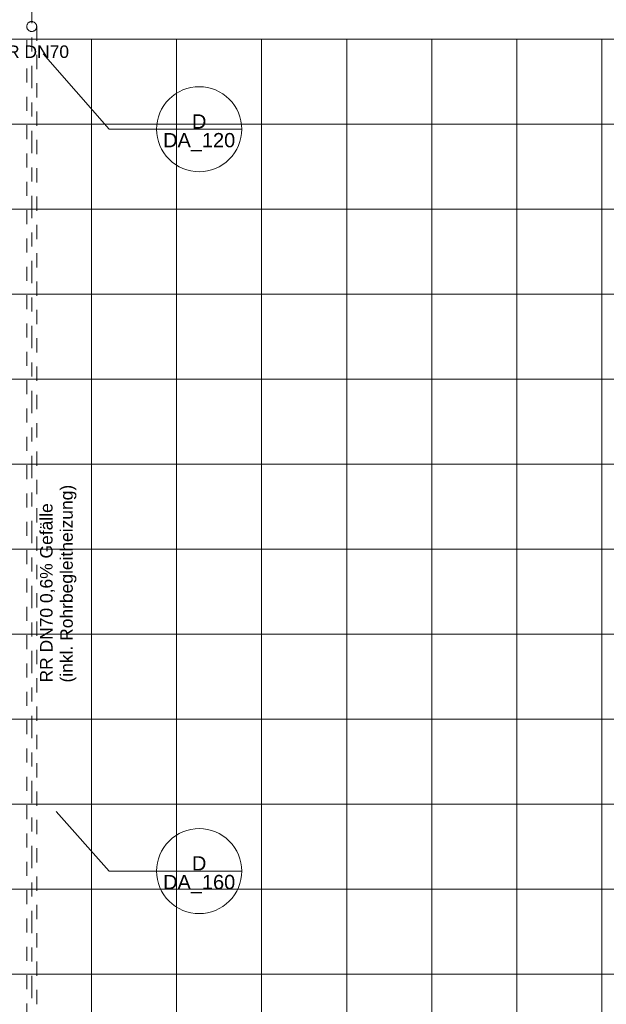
# Model space of a CAD drawing. Header units: metres. Extents: x -180 to 4, y -47 to 4.
# Tile 149 of 256: x -91.26 to -87.12, y -38.61 to -31.66. Entities that reach past the tile are written whole.
import ezdxf

# ---------------------------------------------------------------- set-up
doc = ezdxf.new("R2010")
doc.units = ezdxf.units.M
doc.header["$LTSCALE"] = 0.05
doc.header["$PDMODE"] = 1
doc.header["$PDSIZE"] = -2
doc.linetypes.add('Linienart-50', pattern=[2.116531, 1.058062, -1.058469])
doc.linetypes.add('Linienart-53', pattern=[5.291531, 3.175, -1.058062, 0.352704, -0.705764])
for name, color, linetype, lineweight, true_color in [('30 -34 Innenwände- 11 Durchbruch', 4, 'Continuous', 9, 0x00ffff), ('40 -41 Abwasser_Wasser_Gas- 1 Abwasser + sanitäre Anlagen', 7, 'Continuous', 9, 0xff6633), ('70 -72 Beschriftung- 1 Beschriftung allgemein', 7, 'Continuous', 9, 0xff6633), ('70 -72 Beschriftung- 7 Detailverweise', 7, 'Continuous', 9, 0x00dd00), ('CW-Unsichtbar', 7, 'Continuous', 9, 0x599559)]:
    doc.layers.add(name, color=color, linetype=linetype, lineweight=lineweight, true_color=true_color)
for name, color, linetype, lineweight in [('40 -41 Abwasser_Wasser_Gas- 2 Wasser-1', 7, 'Continuous', 15), ('60- 61 allgemeine Ausstattung- 4 Terrassen', 7, 'Continuous', 9), ('70 -71 Achsen- 1 Gebäudeachsen', 7, 'Linienart-53', 18), ('Keine', 7, 'Continuous', 9)]:
    doc.layers.add(name, color=color, linetype=linetype, lineweight=lineweight)
doc.styles.add('Arial', font='arial.ttf')

# ---------------------------------------------------------------- blocks, each defined once
blk = doc.blocks.new('Gruppe-89')
at = {"layer": '70 -72 Beschriftung- 7 Detailverweise'}
blk.add_line((0.935, 0), (0.335, 0), dxfattribs=at)
at = {"layer": '70 -72 Beschriftung- 7 Detailverweise', "flags": 128}
blk.add_lwpolyline([(0.935, 0), (0.9336, -0.0294), (0.9292, -0.0585), (0.9221, -0.0871), (0.9122, -0.1148), (0.8996, -0.1414), (0.8844, -0.1667), (0.8669, -0.1903), (0.8471, -0.2121), (0.8253, -0.2319), (0.8017, -0.2494), (0.7764, -0.2646), (0.7498, -0.2772), (0.7221, -0.2871), (0.6935, -0.2942), (0.6644, -0.2986), (0.635, -0.3), (0.6056, -0.2986), (0.5765, -0.2942), (0.5479, -0.2871), (0.5202, -0.2772), (0.4936, -0.2646), (0.4683, -0.2494), (0.4447, -0.2319), (0.4229, -0.2121), (0.4031, -0.1903), (0.3856, -0.1667), (0.3704, -0.1414), (0.3578, -0.1148), (0.3479, -0.0871), (0.3408, -0.0585), (0.3364, -0.0294), (0.335, 0), (0.3364, 0.0294), (0.3408, 0.0585), (0.3479, 0.0871), (0.3578, 0.1148), (0.3704, 0.1414), (0.3856, 0.1667), (0.4031, 0.1903), (0.4229, 0.2121), (0.4447, 0.2319), (0.4683, 0.2494), (0.4936, 0.2646), (0.5202, 0.2772), (0.5479, 0.2871), (0.5765, 0.2942), (0.6056, 0.2986), (0.635, 0.3), (0.6644, 0.2986), (0.6935, 0.2942), (0.7221, 0.2871), (0.7498, 0.2772), (0.7764, 0.2646), (0.8017, 0.2494), (0.8253, 0.2319), (0.8471, 0.2121), (0.8669, 0.1903), (0.8844, 0.1667), (0.8996, 0.1414), (0.9122, 0.1148), (0.9221, 0.0871), (0.9292, 0.0585), (0.9336, 0.0294)], close=True, dxfattribs=at)
at = {"layer": '70 -72 Beschriftung- 7 Detailverweise'}
blk.add_point((0.635, 0), dxfattribs=at)
at = {"layer": '70 -72 Beschriftung- 7 Detailverweise', "line_spacing_factor": 0.96878, "style": 'Arial'}
for s, insert, char_height, attachment_point in [('D', (0.635, 0.0046), 0.1007, 8), ('DA_120', (0.635, -0.0267), 0.10069, 2)]:
    blk.add_mtext(s, dxfattribs=dict(at, insert=insert, char_height=char_height, attachment_point=attachment_point))
blk = doc.blocks.new('Referenzmarkierung-7')
at = {"layer": '70 -72 Beschriftung- 7 Detailverweise', "transparency": 33554687}
for q in [(-0.466, 0.533), (0.635, 0)]:
    blk.add_line((0, 0), q, dxfattribs=at)
at = {"layer": '70 -72 Beschriftung- 7 Detailverweise', "color": 7, "transparency": 33554687}
blk.add_blockref('Gruppe-89', (0, 0), dxfattribs=at)
blk = doc.blocks.new('Gruppe-115')
at = {"layer": '70 -72 Beschriftung- 7 Detailverweise'}
blk.add_line((0.935, 0), (0.335, 0), dxfattribs=at)
at = {"layer": '70 -72 Beschriftung- 7 Detailverweise', "flags": 128}
blk.add_lwpolyline([(0.935, 0), (0.9336, -0.0294), (0.9292, -0.0585), (0.9221, -0.0871), (0.9122, -0.1148), (0.8996, -0.1414), (0.8844, -0.1667), (0.8669, -0.1903), (0.8471, -0.2121), (0.8253, -0.2319), (0.8017, -0.2494), (0.7764, -0.2646), (0.7498, -0.2772), (0.7221, -0.2871), (0.6935, -0.2942), (0.6644, -0.2986), (0.635, -0.3), (0.6056, -0.2986), (0.5765, -0.2942), (0.5479, -0.2871), (0.5202, -0.2772), (0.4936, -0.2646), (0.4683, -0.2494), (0.4447, -0.2319), (0.4229, -0.2121), (0.4031, -0.1903), (0.3856, -0.1667), (0.3704, -0.1414), (0.3578, -0.1148), (0.3479, -0.0871), (0.3408, -0.0585), (0.3364, -0.0294), (0.335, 0), (0.3364, 0.0294), (0.3408, 0.0585), (0.3479, 0.0871), (0.3578, 0.1148), (0.3704, 0.1414), (0.3856, 0.1667), (0.4031, 0.1903), (0.4229, 0.2121), (0.4447, 0.2319), (0.4683, 0.2494), (0.4936, 0.2646), (0.5202, 0.2772), (0.5479, 0.2871), (0.5765, 0.2942), (0.6056, 0.2986), (0.635, 0.3), (0.6644, 0.2986), (0.6935, 0.2942), (0.7221, 0.2871), (0.7498, 0.2772), (0.7764, 0.2646), (0.8017, 0.2494), (0.8253, 0.2319), (0.8471, 0.2121), (0.8669, 0.1903), (0.8844, 0.1667), (0.8996, 0.1414), (0.9122, 0.1148), (0.9221, 0.0871), (0.9292, 0.0585), (0.9336, 0.0294)], close=True, dxfattribs=at)
at = {"layer": '70 -72 Beschriftung- 7 Detailverweise'}
blk.add_point((0.635, 0), dxfattribs=at)
at = {"layer": '70 -72 Beschriftung- 7 Detailverweise', "line_spacing_factor": 0.96878, "style": 'Arial'}
for s, insert, char_height, attachment_point in [('D', (0.635, 0.0046), 0.1007, 8), ('DA_160', (0.635, -0.0267), 0.10069, 2)]:
    blk.add_mtext(s, dxfattribs=dict(at, insert=insert, char_height=char_height, attachment_point=attachment_point))
blk = doc.blocks.new('Referenzmarkierung-24')
at = {"layer": '70 -72 Beschriftung- 7 Detailverweise', "transparency": 33554687}
for q in [(-0.3743, 0.4199), (0.635, 0)]:
    blk.add_line((0, 0), q, dxfattribs=at)
at = {"layer": '70 -72 Beschriftung- 7 Detailverweise', "color": 7, "transparency": 33554687}
blk.add_blockref('Gruppe-115', (0, 0), dxfattribs=at)
blk = doc.blocks.new('Gruppe-135')
at = {"layer": '70 -72 Beschriftung- 1 Beschriftung allgemein', "insert": (-91.171, -31.8387), "char_height": 0.0881, "attachment_point": 2, "line_spacing_factor": 0.969685, "style": 'Arial'}
blk.add_mtext('RR DN70', dxfattribs=at)
at = {"color": 255}
blk.add_wipeout([(-91.2013, -31.6875), (-91.1994, -31.6847), (-91.1973, -31.682), (-91.1949, -31.6795), (-91.1923, -31.6773), (-91.1895, -31.6753), (-91.1865, -31.6737), (-91.1833, -31.6723), (-91.1801, -31.6712), (-91.1767, -31.6705), (-91.1733, -31.6701), (-91.1699, -31.6701), (-91.1664, -31.6703), (-91.1631, -31.671), (-91.1597, -31.6719), (-91.1566, -31.6732), (-91.1535, -31.6747), (-91.1506, -31.6766), (-91.1479, -31.6787), (-91.1455, -31.6811), (-91.1432, -31.6837), (-91.1413, -31.6866), (-91.1396, -31.6896), (-91.1382, -31.6927), (-91.1372, -31.696), (-91.1365, -31.6993), (-91.1361, -31.7028), (-91.136, -31.7062), (-91.1363, -31.7096), (-91.1369, -31.713), (-91.1379, -31.7163), (-91.1391, -31.7195), (-91.1407, -31.7225), (-91.1426, -31.7254), (-91.1447, -31.7281), (-91.1471, -31.7306), (-91.1497, -31.7328), (-91.1525, -31.7348), (-91.1555, -31.7364), (-91.1587, -31.7378), (-91.1619, -31.7388), (-91.1653, -31.7396), (-91.1687, -31.74), (-91.1721, -31.74), (-91.1756, -31.7397), (-91.1789, -31.7391), (-91.1823, -31.7382), (-91.1854, -31.7369), (-91.1885, -31.7354), (-91.1914, -31.7335), (-91.1941, -31.7314), (-91.1965, -31.729), (-91.1988, -31.7263), (-91.2007, -31.7235), (-91.2024, -31.7205), (-91.2038, -31.7174), (-91.2048, -31.7141), (-91.2055, -31.7107), (-91.2059, -31.7073), (-91.206, -31.7039), (-91.2057, -31.7005), (-91.2051, -31.6971), (-91.2041, -31.6938), (-91.2029, -31.6906)], dxfattribs=at).dxf.layer = '40 -41 Abwasser_Wasser_Gas- 2 Wasser-1'
at = {"layer": '40 -41 Abwasser_Wasser_Gas- 2 Wasser-1', "flags": 128}
blk.add_lwpolyline([(-91.2013, -31.6875), (-91.1994, -31.6847), (-91.1973, -31.682), (-91.1949, -31.6795), (-91.1923, -31.6773), (-91.1895, -31.6753), (-91.1865, -31.6737), (-91.1833, -31.6723), (-91.1801, -31.6712), (-91.1767, -31.6705), (-91.1733, -31.6701), (-91.1699, -31.6701), (-91.1664, -31.6703), (-91.1631, -31.671), (-91.1597, -31.6719), (-91.1566, -31.6732), (-91.1535, -31.6747), (-91.1506, -31.6766), (-91.1479, -31.6787), (-91.1455, -31.6811), (-91.1432, -31.6837), (-91.1413, -31.6866), (-91.1396, -31.6896), (-91.1382, -31.6927), (-91.1372, -31.696), (-91.1365, -31.6993), (-91.1361, -31.7028), (-91.136, -31.7062), (-91.1363, -31.7096), (-91.1369, -31.713), (-91.1379, -31.7163), (-91.1391, -31.7195), (-91.1407, -31.7225), (-91.1426, -31.7254), (-91.1447, -31.7281), (-91.1471, -31.7306), (-91.1497, -31.7328), (-91.1525, -31.7348), (-91.1555, -31.7364), (-91.1587, -31.7378), (-91.1619, -31.7388), (-91.1653, -31.7396), (-91.1687, -31.74), (-91.1721, -31.74), (-91.1756, -31.7397), (-91.1789, -31.7391), (-91.1823, -31.7382), (-91.1854, -31.7369), (-91.1885, -31.7354), (-91.1914, -31.7335), (-91.1941, -31.7314), (-91.1965, -31.729), (-91.1988, -31.7263), (-91.2007, -31.7235), (-91.2024, -31.7205), (-91.2038, -31.7174), (-91.2048, -31.7141), (-91.2055, -31.7107), (-91.2059, -31.7073), (-91.206, -31.7039), (-91.2057, -31.7005), (-91.2051, -31.6971), (-91.2041, -31.6938), (-91.2029, -31.6906)], close=True, dxfattribs=at)
blk = doc.blocks.new('Gruppe-198')
at = {"layer": '60- 61 allgemeine Ausstattung- 4 Terrassen', "linetype": 'Continuous', "lineweight": 9, "transparency": 33554534}
h = blk.add_hatch(dxfattribs=at)
h.set_pattern_fill('Platte 60_60 SRF-1', style=0, pattern_type=2)
h.set_pattern_definition([(90, (-83.55, -31.79404), (-0.6, 7e-17), []), (0, (-83.55, -31.79404), (0, 0.6), [])])
h.paths.add_polyline_path([(-91.3504, -37.194), (-98.824, -37.194), (-98.824, -39.2803), (-98.824, -39.2803), (-98.824, -39.837), (-96.571, -39.837), (-96.571, -39.717), (-83.5504, -39.717), (-83.5504, -37.187), (-83.5503, -36.06), (-83.5504, -36.06), (-83.5504, -33.594), (-75.268, -33.594), (-75.268, -31.794), (-91.3504, -31.794)])
at = {"layer": '40 -41 Abwasser_Wasser_Gas- 1 Abwasser + sanitäre Anlagen', "linetype": 'Linienart-50', "flags": 128}
blk.add_lwpolyline([(-91.136, -31.705), (-91.136, -39.8676), (-91.206, -39.8676), (-91.206, -31.705)], close=True, dxfattribs=at)
at = {"layer": '60- 61 allgemeine Ausstattung- 4 Terrassen', "color": 252, "linetype": 'Continuous', "lineweight": 9, "true_color": 0x888888, "transparency": 33554687, "flags": 128}
blk.add_lwpolyline([(-91.3504, -37.194), (-98.824, -37.194), (-98.824, -39.2803), (-98.824, -39.2803), (-98.824, -39.837), (-96.571, -39.837), (-96.571, -39.717), (-83.5504, -39.717), (-83.5504, -37.187), (-83.5503, -36.06), (-83.5504, -36.06), (-83.5504, -33.594), (-75.268, -33.594), (-75.268, -31.794), (-91.3504, -31.794)], close=True, dxfattribs=at)
at = {"layer": '70 -72 Beschriftung- 7 Detailverweise', "transparency": 33554687}
blk.add_line((-90.625, -32.43), (-89.99, -32.43), dxfattribs=at)
at = {"layer": '70 -72 Beschriftung- 7 Detailverweise'}
blk.add_line((-89.69, -32.43), (-90.29, -32.43), dxfattribs=at)
at = {"layer": '70 -72 Beschriftung- 7 Detailverweise', "flags": 128}
blk.add_lwpolyline([(-89.69, -32.43), (-89.6914, -32.4594), (-89.6958, -32.4885), (-89.7029, -32.5171), (-89.7128, -32.5448), (-89.7254, -32.5714), (-89.7406, -32.5967), (-89.7581, -32.6203), (-89.7779, -32.6421), (-89.7997, -32.6619), (-89.8233, -32.6794), (-89.8486, -32.6946), (-89.8752, -32.7072), (-89.9029, -32.7171), (-89.9315, -32.7242), (-89.9606, -32.7286), (-89.99, -32.73), (-90.0194, -32.7286), (-90.0485, -32.7242), (-90.0771, -32.7171), (-90.1048, -32.7072), (-90.1314, -32.6946), (-90.1567, -32.6794), (-90.1803, -32.6619), (-90.2021, -32.6421), (-90.2219, -32.6203), (-90.2394, -32.5967), (-90.2546, -32.5714), (-90.2672, -32.5448), (-90.2771, -32.5171), (-90.2842, -32.4885), (-90.2886, -32.4594), (-90.29, -32.43), (-90.2886, -32.4006), (-90.2842, -32.3715), (-90.2771, -32.3429), (-90.2672, -32.3152), (-90.2546, -32.2886), (-90.2394, -32.2633), (-90.2219, -32.2397), (-90.2021, -32.2179), (-90.1803, -32.1981), (-90.1567, -32.1806), (-90.1314, -32.1654), (-90.1048, -32.1528), (-90.0771, -32.1429), (-90.0485, -32.1358), (-90.0194, -32.1314), (-89.99, -32.13), (-89.9606, -32.1314), (-89.9315, -32.1358), (-89.9029, -32.1429), (-89.8752, -32.1528), (-89.8486, -32.1654), (-89.8233, -32.1806), (-89.7997, -32.1981), (-89.7779, -32.2179), (-89.7581, -32.2397), (-89.7406, -32.2633), (-89.7254, -32.2886), (-89.7128, -32.3152), (-89.7029, -32.3429), (-89.6958, -32.3715), (-89.6914, -32.4006)], close=True, dxfattribs=at)
at = {"layer": '70 -72 Beschriftung- 7 Detailverweise'}
blk.add_point((-89.99, -32.43), dxfattribs=at)
for name, p in [('Referenzmarkierung-7', (-90.625, -32.43)), ('Referenzmarkierung-24', (-90.625, -37.6669))]:
    blk.add_blockref(name, p, dxfattribs=at)
at = {"layer": '70 -72 Beschriftung- 1 Beschriftung allgemein', "insert": (-91.1123, -36.3354), "char_height": 0.088103, "attachment_point": 1, "rotation": 90, "line_spacing_factor": 0.969685, "style": 'Arial'}
blk.add_mtext('RR DN70 0,6% Gefälle\\P(inkl. Rohrbegleitheizung)', dxfattribs=at)
at = {"layer": '70 -72 Beschriftung- 7 Detailverweise', "line_spacing_factor": 0.96878, "style": 'Arial'}
for s, insert, char_height, attachment_point in [('D', (-89.99, -32.4254), 0.1007, 8), ('DA_120', (-89.99, -32.4567), 0.10069, 2)]:
    blk.add_mtext(s, dxfattribs=dict(at, insert=insert, char_height=char_height, attachment_point=attachment_point))
at = {"layer": '40 -41 Abwasser_Wasser_Gas- 2 Wasser-1', "color": 7}
blk.add_blockref('Gruppe-135', (0, 0), dxfattribs=at)
at = {"layer": '70 -72 Beschriftung- 7 Detailverweise', "transparency": 33554687}
blk.add_line((-90.625, -32.43), (-91.091, -31.897), dxfattribs=at)
blk = doc.blocks.new('Gruppe-1595')
at = {"layer": '30 -34 Innenwände- 11 Durchbruch', "flags": 128}
blk.add_lwpolyline([(-91.2385, -31.423), (-91.1035, -31.423), (-91.2385, -31.553), (-91.1035, -31.553)], close=True, dxfattribs=at)
blk = doc.blocks.new('Gruppe-1596')
at = {"layer": '30 -34 Innenwände- 11 Durchbruch', "linetype": 'Continuous', "lineweight": 0}
blk.add_hatch(color=4, dxfattribs=at).paths.add_polyline_path([(-91.2385, -31.553), (-91.2385, -31.423), (-91.1035, -31.553), (-91.1035, -31.423)])
at = {"layer": '30 -34 Innenwände- 11 Durchbruch', "flags": 128}
blk.add_lwpolyline([(-91.2385, -31.553), (-91.2385, -31.423), (-91.1035, -31.553), (-91.1035, -31.423)], close=True, dxfattribs=at)
blk = doc.blocks.new('Gruppe-1597')
at = {"layer": '30 -34 Innenwände- 11 Durchbruch', "insert": (-92.5652, -31.7285), "char_height": 0.100689, "attachment_point": 7, "line_spacing_factor": 0.970891, "style": 'Arial'}
blk.add_mtext('WD 0,14m/0,14m\\PUK= 0,02m ü.OKRB', dxfattribs=at)
blk = doc.blocks.new('Gruppe-1598')
at = {"layer": '30 -34 Innenwände- 11 Durchbruch', "color": 7, "transparency": 33554687}
blk.add_blockref('Gruppe-1597', (0, 0), dxfattribs=at)
at = {"layer": '30 -34 Innenwände- 11 Durchbruch'}
for name in ['Gruppe-1595', 'Gruppe-1596']:
    blk.add_blockref(name, (0, 0), dxfattribs=at)
blk = doc.blocks.new('Gruppe-1599')
at = {"layer": 'CW-Unsichtbar', "linetype": 'Continuous', "lineweight": 5, "transparency": 33554687}
for p in [(-91.2385, -31.488), (-91.1035, -31.488)]:
    blk.add_point(p, dxfattribs=at)
at = {"layer": '30 -34 Innenwände- 11 Durchbruch', "color": 7, "transparency": 33554687}
blk.add_blockref('Gruppe-1598', (0, 0), dxfattribs=at)
at = {"layer": '30 -34 Innenwände- 11 Durchbruch', "color": 0, "flags": 1}
for tag in ['prm0_value', 'prm1_value', 'prm2_value', 'prm3_value', 'prm4_value', 'prm5_value', 'prm6_value', 'prm7_value', 'IFC_UUID', 'instanceID', 'prm0_name', 'prm0_type', 'prm1_name', 'prm1_type', 'prm2_name', 'prm2_type', 'prm3_name', 'prm3_type', 'prm4_name', 'prm4_type', 'prm5_name', 'prm5_type', 'prm6_name', 'prm6_type', 'prm7_name', 'prm7_type']:
    blk.add_attdef(tag, (-92.5652, -31.733), '', height=0.00018, dxfattribs=at)
blk = doc.blocks.new('_Dach_2D (2D)')
at = {"layer": '70 -72 Beschriftung- 1 Beschriftung allgemein', "color": 7}
blk.add_blockref('Gruppe-198', (0, 0), dxfattribs=at)
at = {"layer": '30 -34 Innenwände- 11 Durchbruch'}
blk.add_blockref('Gruppe-1599', (0, 0), dxfattribs=at)
blk = doc.blocks.new('_Achsen (3D)')
at = {"layer": '70 -71 Achsen- 1 Gebäudeachsen', "transparency": 33554687}
blk.add_line((-91.171, 3.8), (-91.171, -46.172), dxfattribs=at)

msp = doc.modelspace()

# ---------------------------------------------------------------- block references
at = {"layer": 'Keine', "color": 1}
msp.add_blockref('_Dach_2D (2D)', (0, 0), dxfattribs=at)

# ---------------------------------------------------------------- next in the draw order: block references
msp.add_blockref('_Achsen (3D)', (0, 0), dxfattribs=at)

doc.saveas('drawing.dxf')
